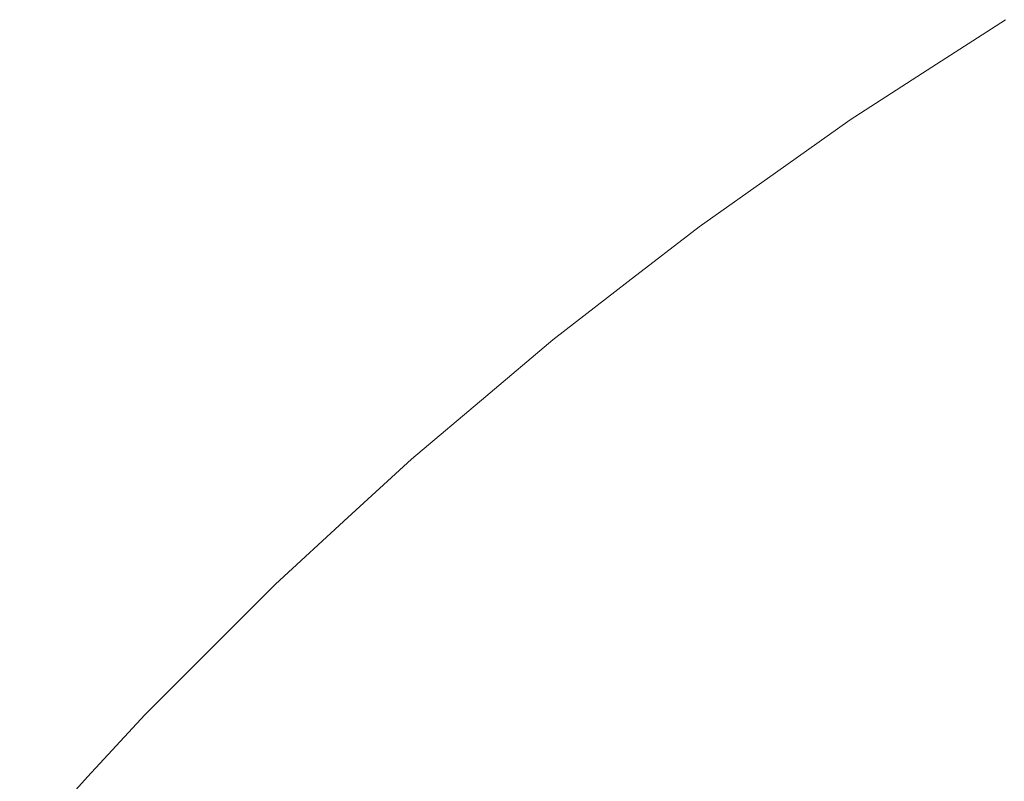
# Model space of a CAD drawing. Header units: centimetres. Extents: x -25.9 to 27.4, y -25.9 to -24.1.
# Tile 34 of 200: x -25.9036 to -25.881, y -24.0923 to -24.0748. Entities that reach past the tile are written whole.
import ezdxf

# ---------------------------------------------------------------- set-up
doc = ezdxf.new("R2010")
doc.units = ezdxf.units.CM
doc.header["$LTSCALE"] = 2.54
doc.layers.add('Lucido design-1', color=7, linetype='Continuous')

# ---------------------------------------------------------------- blocks, each defined once
blk = doc.blocks.new('Gruppo-4-1')
at = {"color": 7, "linetype": 'Continuous', "lineweight": 9}
for points, invisible_edges in [([(-25.884532, -24.077188, 708.323783), (-25.880967, -24.074887, 708.323783), (-25.880992, -24.074847, 708.320708), (-25.882791, -24.076008, 708.320708)], 11), ([(-25.884413, -24.077365, 708.327929), (-25.880855, -24.075069, 708.327929), (-25.880967, -24.074887, 708.323783), (-25.884532, -24.077188, 708.323783)], 15), ([(-25.882791, -24.076008, 707.720708), (-25.880992, -24.074847, 707.720708), (-25.880942, -24.074928, 707.716349), (-25.884506, -24.077228, 707.716349)], 14), ([(-25.884506, -24.077228, 707.716349), (-25.880942, -24.074928, 707.716349), (-25.880803, -24.075155, 707.712216), (-25.884357, -24.077448, 707.712216)], 15), ([(-25.880992, -24.074847, 707.720708), (-25.882791, -24.076008, 707.720708), (-25.882791, -24.076008, 708.320708), (-25.880992, -24.074847, 708.320708)], 10), ([(-25.884197, -24.077685, 708.332065), (-25.880653, -24.075398, 708.332065), (-25.880855, -24.075069, 708.327929), (-25.884413, -24.077365, 708.327929)], 15), ([(-25.884357, -24.077448, 707.712216), (-25.880803, -24.075155, 707.712216), (-25.880574, -24.075526, 707.708102), (-25.884112, -24.07781, 707.708102)], 15), ([(-25.883884, -24.078147, 708.336186), (-25.88036, -24.075873, 708.336186), (-25.880653, -24.075398, 708.332065), (-25.884197, -24.077685, 708.332065)], 15), ([(-25.884112, -24.07781, 707.708102), (-25.880574, -24.075526, 707.708102), (-25.880256, -24.076042, 707.704012), (-25.883773, -24.078312, 707.704012)], 15), ([(-25.883476, -24.078752, 708.340283), (-25.879978, -24.076494, 708.340283), (-25.88036, -24.075873, 708.336186), (-25.883884, -24.078147, 708.336186)], 15), ([(-25.882791, -24.076008, 708.320708), (-25.884559, -24.077149, 708.320708), (-25.884532, -24.077188, 708.323783)], 10), ([(-25.884559, -24.077149, 708.320708), (-25.882791, -24.076008, 708.320708), (-25.882791, -24.076008, 707.720708), (-25.884559, -24.077149, 707.720708)], 10), ([(-25.884506, -24.077228, 707.716349), (-25.884559, -24.077149, 707.720708), (-25.882791, -24.076008, 707.720708)], 9), ([(-25.883773, -24.078312, 707.704012), (-25.880256, -24.076042, 707.704012), (-25.879851, -24.076701, 707.699955), (-25.88334, -24.078953, 707.699955)], 15), ([(-25.882971, -24.079498, 708.34435), (-25.879506, -24.077261, 708.34435), (-25.879978, -24.076494, 708.340283), (-25.883476, -24.078752, 708.340283)], 15), ([(-25.88334, -24.078953, 707.699955), (-25.879851, -24.076701, 707.699955), (-25.879358, -24.077501, 707.695937), (-25.882814, -24.079731, 707.695937)], 15), ([(-25.886271, -24.07836, 708.320708), (-25.888025, -24.0796, 708.320708), (-25.887997, -24.079638, 708.323783), (-25.884532, -24.077188, 708.323783)], 14), ([(-25.884506, -24.077228, 707.716349), (-25.887968, -24.079677, 707.716349), (-25.888025, -24.0796, 707.720708), (-25.886271, -24.07836, 707.720708)], 11), ([(-25.88787, -24.07981, 708.327929), (-25.884413, -24.077365, 708.327929), (-25.884532, -24.077188, 708.323783), (-25.887997, -24.079638, 708.323783)], 15), ([(-25.887968, -24.079677, 707.716349), (-25.884506, -24.077228, 707.716349), (-25.884357, -24.077448, 707.712216), (-25.88781, -24.079891, 707.712216)], 15), ([(-25.884532, -24.077188, 708.323783), (-25.884559, -24.077149, 708.320708), (-25.886271, -24.07836, 708.320708)], 9), ([(-25.884559, -24.077149, 707.720708), (-25.886271, -24.07836, 707.720708), (-25.886271, -24.07836, 708.320708), (-25.884559, -24.077149, 708.320708)], 10), ([(-25.886271, -24.07836, 707.720708), (-25.884559, -24.077149, 707.720708), (-25.884506, -24.077228, 707.716349)], 10), ([(-25.882372, -24.080384, 708.34838), (-25.878945, -24.078172, 708.34838), (-25.879506, -24.077261, 708.34435), (-25.882971, -24.079498, 708.34435)], 15), ([(-25.88764, -24.08012, 708.332065), (-25.884197, -24.077685, 708.332065), (-25.884413, -24.077365, 708.327929), (-25.88787, -24.07981, 708.327929)], 15), ([(-25.88781, -24.079891, 707.712216), (-25.884357, -24.077448, 707.712216), (-25.884112, -24.07781, 707.708102), (-25.88755, -24.080242, 707.708102)], 15), ([(-25.882814, -24.079731, 707.695937), (-25.879358, -24.077501, 707.695937), (-25.878779, -24.078441, 707.691964), (-25.882196, -24.080646, 707.691964)], 15), ([(-25.887308, -24.080569, 708.336186), (-25.883884, -24.078147, 708.336186), (-25.884197, -24.077685, 708.332065), (-25.88764, -24.08012, 708.332065)], 15), ([(-25.88755, -24.080242, 707.708102), (-25.884112, -24.07781, 707.708102), (-25.883773, -24.078312, 707.704012), (-25.88719, -24.080729, 707.704012)], 15), ([(-25.886874, -24.081156, 708.340283), (-25.883476, -24.078752, 708.340283), (-25.883884, -24.078147, 708.336186), (-25.887308, -24.080569, 708.336186)], 15), ([(-25.881679, -24.08141, 708.352365), (-25.878296, -24.079226, 708.352365), (-25.878945, -24.078172, 708.34838), (-25.882372, -24.080384, 708.34838)], 15), ([(-25.888025, -24.0796, 708.320708), (-25.886271, -24.07836, 708.320708), (-25.886271, -24.07836, 707.720708), (-25.888025, -24.0796, 707.720708)], 10), ([(-25.88719, -24.080729, 707.704012), (-25.883773, -24.078312, 707.704012), (-25.88334, -24.078953, 707.699955), (-25.88673, -24.081351, 707.699955)], 15), ([(-25.882196, -24.080646, 707.691964), (-25.878779, -24.078441, 707.691964), (-25.878116, -24.079518, 707.688043), (-25.881487, -24.081694, 707.688043)], 15), ([(-25.886339, -24.08188, 708.34435), (-25.882971, -24.079498, 708.34435), (-25.883476, -24.078752, 708.340283), (-25.886874, -24.081156, 708.340283)], 15), ([(-25.88673, -24.081351, 707.699955), (-25.88334, -24.078953, 707.699955), (-25.882814, -24.079731, 707.695937), (-25.886171, -24.082106, 707.695937)], 15), ([(-25.880892, -24.082574, 708.356299), (-25.877559, -24.080423, 708.356299), (-25.878296, -24.079226, 708.352365), (-25.881679, -24.08141, 708.352365)], 15), ([(-25.885703, -24.08274, 708.34838), (-25.882372, -24.080384, 708.34838), (-25.882971, -24.079498, 708.34435), (-25.886339, -24.08188, 708.34435)], 15), ([(-25.881487, -24.081694, 707.688043), (-25.878116, -24.079518, 707.688043), (-25.877369, -24.080731, 707.684181), (-25.88069, -24.082874, 707.684181)], 15), ([(-25.889652, -24.080858, 708.320708), (-25.891383, -24.082196, 708.320708), (-25.891354, -24.082233, 708.323783), (-25.887997, -24.079638, 708.323783)], 14), ([(-25.887968, -24.079677, 707.716349), (-25.891324, -24.08227, 707.716349), (-25.891383, -24.082196, 707.720708), (-25.889652, -24.080858, 707.720708)], 11), ([(-25.891219, -24.0824, 708.327929), (-25.88787, -24.07981, 708.327929), (-25.887997, -24.079638, 708.323783), (-25.891354, -24.082233, 708.323783)], 15), ([(-25.891324, -24.08227, 707.716349), (-25.887968, -24.079677, 707.716349), (-25.88781, -24.079891, 707.712216), (-25.891156, -24.082477, 707.712216)], 15), ([(-25.887997, -24.079638, 708.323783), (-25.888025, -24.0796, 708.320708), (-25.889652, -24.080858, 708.320708)], 9), ([(-25.888025, -24.0796, 707.720708), (-25.889652, -24.080858, 707.720708), (-25.889652, -24.080858, 708.320708), (-25.888025, -24.0796, 708.320708)], 10), ([(-25.889652, -24.080858, 707.720708), (-25.888025, -24.0796, 707.720708), (-25.887968, -24.079677, 707.716349)], 10), ([(-25.886171, -24.082106, 707.695937), (-25.882814, -24.079731, 707.695937), (-25.882196, -24.080646, 707.691964), (-25.885515, -24.082993, 707.691964)], 15), ([(-25.890977, -24.0827, 708.332065), (-25.88764, -24.08012, 708.332065), (-25.88787, -24.07981, 708.327929), (-25.891219, -24.0824, 708.327929)], 15), ([(-25.891156, -24.082477, 707.712216), (-25.88781, -24.079891, 707.712216), (-25.88755, -24.080242, 707.708102), (-25.890882, -24.082817, 707.708102)], 15), ([(-25.890626, -24.083134, 708.336186), (-25.887308, -24.080569, 708.336186), (-25.88764, -24.08012, 708.332065), (-25.890977, -24.0827, 708.332065)], 15), ([(-25.890882, -24.082817, 707.708102), (-25.88755, -24.080242, 707.708102), (-25.88719, -24.080729, 707.704012), (-25.890502, -24.083288, 707.704012)], 15), ([(-25.884967, -24.083735, 708.352365), (-25.881679, -24.08141, 708.352365), (-25.882372, -24.080384, 708.34838), (-25.885703, -24.08274, 708.34838)], 15), ([(-25.890168, -24.083702, 708.340283), (-25.886874, -24.081156, 708.340283), (-25.887308, -24.080569, 708.336186), (-25.890626, -24.083134, 708.336186)], 15), ([(-25.885515, -24.082993, 707.691964), (-25.882196, -24.080646, 707.691964), (-25.881487, -24.081694, 707.688043), (-25.884763, -24.084011, 707.688043)], 15), ([(-25.891383, -24.082196, 708.320708), (-25.889652, -24.080858, 708.320708), (-25.889652, -24.080858, 707.720708), (-25.891383, -24.082196, 707.720708)], 10), ([(-25.890502, -24.083288, 707.704012), (-25.88719, -24.080729, 707.704012), (-25.88673, -24.081351, 707.699955), (-25.890016, -24.08389, 707.699955)], 15), ([(-25.889602, -24.084402, 708.34435), (-25.886339, -24.08188, 708.34435), (-25.886874, -24.081156, 708.340283), (-25.890168, -24.083702, 708.340283)], 15), ([(-25.890016, -24.08389, 707.699955), (-25.88673, -24.081351, 707.699955), (-25.886171, -24.082106, 707.695937), (-25.889425, -24.084621, 707.695937)], 15), ([(-25.884131, -24.084865, 708.356299), (-25.880892, -24.082574, 708.356299), (-25.881679, -24.08141, 708.352365), (-25.884967, -24.083735, 708.352365)], 15), ([(-25.884763, -24.084011, 707.688043), (-25.881487, -24.081694, 707.688043), (-25.88069, -24.082874, 707.684181), (-25.883916, -24.085156, 707.684181)], 15), ([(-25.88893, -24.085235, 708.34838), (-25.885703, -24.08274, 708.34838), (-25.886339, -24.08188, 708.34435), (-25.889602, -24.084402, 708.34435)], 15), ([(-25.892928, -24.083499, 708.320708), (-25.894629, -24.084933, 708.320708), (-25.894598, -24.084968, 708.323783), (-25.891354, -24.082233, 708.323783)], 14), ([(-25.891324, -24.08227, 707.716349), (-25.894566, -24.085004, 707.716349), (-25.894629, -24.084933, 707.720708), (-25.892928, -24.083499, 707.720708)], 11), ([(-25.894456, -24.085129, 708.327929), (-25.891219, -24.0824, 708.327929), (-25.891354, -24.082233, 708.323783), (-25.894598, -24.084968, 708.323783)], 15), ([(-25.894566, -24.085004, 707.716349), (-25.891324, -24.08227, 707.716349), (-25.891156, -24.082477, 707.712216), (-25.89439, -24.085204, 707.712216)], 15), ([(-25.891354, -24.082233, 708.323783), (-25.891383, -24.082196, 708.320708), (-25.892928, -24.083499, 708.320708)], 9), ([(-25.891383, -24.082196, 707.720708), (-25.892928, -24.083499, 707.720708), (-25.892928, -24.083499, 708.320708), (-25.891383, -24.082196, 708.320708)], 10), ([(-25.892928, -24.083499, 707.720708), (-25.891383, -24.082196, 707.720708), (-25.891324, -24.08227, 707.716349)], 10), ([(-25.889425, -24.084621, 707.695937), (-25.886171, -24.082106, 707.695937), (-25.885515, -24.082993, 707.691964), (-25.888732, -24.08548, 707.691964)], 15), ([(-25.894201, -24.085418, 708.332065), (-25.890977, -24.0827, 708.332065), (-25.891219, -24.0824, 708.327929), (-25.894456, -24.085129, 708.327929)], 15), ([(-25.89439, -24.085204, 707.712216), (-25.891156, -24.082477, 707.712216), (-25.890882, -24.082817, 707.708102), (-25.894102, -24.085532, 707.708102)], 15), ([(-25.893833, -24.085837, 708.336186), (-25.890626, -24.083134, 708.336186), (-25.890977, -24.0827, 708.332065), (-25.894201, -24.085418, 708.332065)], 15), ([(-25.883198, -24.086126, 708.360173), (-25.880014, -24.083874, 708.360173), (-25.880892, -24.082574, 708.356299), (-25.884131, -24.084865, 708.356299)], 15), ([(-25.894102, -24.085532, 707.708102), (-25.890882, -24.082817, 707.708102), (-25.890502, -24.083288, 707.704012), (-25.893702, -24.085986, 707.704012)], 15), ([(-25.888153, -24.086198, 708.352365), (-25.884967, -24.083735, 708.352365), (-25.885703, -24.08274, 708.34838), (-25.88893, -24.085235, 708.34838)], 15), ([(-25.883916, -24.085156, 707.684181), (-25.88069, -24.082874, 707.684181), (-25.879804, -24.084183, 707.680385), (-25.882976, -24.086427, 707.680385)], 15), ([(-25.893351, -24.086385, 708.340283), (-25.890168, -24.083702, 708.340283), (-25.890626, -24.083134, 708.336186), (-25.893833, -24.085837, 708.336186)], 15), ([(-25.888732, -24.08548, 707.691964), (-25.885515, -24.082993, 707.691964), (-25.884763, -24.084011, 707.688043), (-25.887937, -24.086464, 707.688043)], 15), ([(-25.893702, -24.085986, 707.704012), (-25.890502, -24.083288, 707.704012), (-25.890016, -24.08389, 707.699955), (-25.89319, -24.086567, 707.699955)], 15), ([(-25.894629, -24.084933, 708.320708), (-25.892928, -24.083499, 708.320708), (-25.892928, -24.083499, 707.720708), (-25.894629, -24.084933, 707.720708)], 10), ([(-25.892756, -24.087061, 708.34435), (-25.889602, -24.084402, 708.34435), (-25.890168, -24.083702, 708.340283), (-25.893351, -24.086385, 708.340283)], 15), ([(-25.88727, -24.087291, 708.356299), (-25.884131, -24.084865, 708.356299), (-25.884967, -24.083735, 708.352365), (-25.888153, -24.086198, 708.352365)], 15), ([(-25.89319, -24.086567, 707.699955), (-25.890016, -24.08389, 707.699955), (-25.889425, -24.084621, 707.695937), (-25.89257, -24.087272, 707.695937)], 15), ([(-25.887937, -24.086464, 707.688043), (-25.884763, -24.084011, 707.688043), (-25.883916, -24.085156, 707.684181), (-25.887043, -24.087573, 707.684181)], 15), ([(-25.882169, -24.087518, 708.363983), (-25.879044, -24.085308, 708.363983), (-25.880014, -24.083874, 708.360173), (-25.883198, -24.086126, 708.360173)], 15), ([(-25.882976, -24.086427, 707.680385), (-25.879804, -24.084183, 707.680385), (-25.878834, -24.08562, 707.676659), (-25.881945, -24.087821, 707.676659)], 15), ([(-25.892049, -24.087864, 708.34838), (-25.88893, -24.085235, 708.34838), (-25.889602, -24.084402, 708.34435), (-25.892756, -24.087061, 708.34435)], 15), ([(-25.89257, -24.087272, 707.695937), (-25.889425, -24.084621, 707.695937), (-25.888732, -24.08548, 707.691964), (-25.891841, -24.088101, 707.691964)], 15), ([(-25.896093, -24.086278, 708.320708), (-25.897755, -24.087804, 708.320708), (-25.897723, -24.087839, 708.323783), (-25.894598, -24.084968, 708.323783)], 14), ([(-25.897575, -24.087993, 708.327929), (-25.894456, -24.085129, 708.327929), (-25.894598, -24.084968, 708.323783), (-25.897723, -24.087839, 708.323783)], 15), ([(-25.894598, -24.084968, 708.323783), (-25.894629, -24.084933, 708.320708), (-25.896093, -24.086278, 708.320708)], 9), ([(-25.894629, -24.084933, 707.720708), (-25.896093, -24.086278, 707.720708), (-25.896093, -24.086278, 708.320708), (-25.894629, -24.084933, 708.320708)], 10), ([(-25.896093, -24.086278, 707.720708), (-25.894629, -24.084933, 707.720708), (-25.894566, -24.085004, 707.716349)], 10), ([(-25.886284, -24.088512, 708.360173), (-25.883198, -24.086126, 708.360173), (-25.884131, -24.084865, 708.356299), (-25.88727, -24.087291, 708.356299)], 15), ([(-25.894566, -24.085004, 707.716349), (-25.89769, -24.087873, 707.716349), (-25.897755, -24.087804, 707.720708), (-25.896093, -24.086278, 707.720708)], 11), ([(-25.89769, -24.087873, 707.716349), (-25.894566, -24.085004, 707.716349), (-25.89439, -24.085204, 707.712216), (-25.897505, -24.088065, 707.712216)], 15), ([(-25.897308, -24.088271, 708.332065), (-25.894201, -24.085418, 708.332065), (-25.894456, -24.085129, 708.327929), (-25.897575, -24.087993, 708.327929)], 15), ([(-25.897505, -24.088065, 707.712216), (-25.89439, -24.085204, 707.712216), (-25.894102, -24.085532, 707.708102), (-25.897203, -24.08838, 707.708102)], 15), ([(-25.887043, -24.087573, 707.684181), (-25.883916, -24.085156, 707.684181), (-25.882976, -24.086427, 707.680385), (-25.88605, -24.088802, 707.680385)], 15), ([(-25.896921, -24.088674, 708.336186), (-25.893833, -24.085837, 708.336186), (-25.894201, -24.085418, 708.332065), (-25.897308, -24.088271, 708.332065)], 15), ([(-25.891231, -24.088793, 708.352365), (-25.888153, -24.086198, 708.352365), (-25.88893, -24.085235, 708.34838), (-25.892049, -24.087864, 708.34838)], 15), ([(-25.881044, -24.089039, 708.36772), (-25.877985, -24.086875, 708.36772), (-25.879044, -24.085308, 708.363983), (-25.882169, -24.087518, 708.363983)], 15), ([(-25.897203, -24.08838, 707.708102), (-25.894102, -24.085532, 707.708102), (-25.893702, -24.085986, 707.704012), (-25.896784, -24.088818, 707.704012)], 15), ([(-25.891841, -24.088101, 707.691964), (-25.888732, -24.08548, 707.691964), (-25.887937, -24.086464, 707.688043), (-25.891005, -24.089051, 707.688043)], 15), ([(-25.881945, -24.087821, 707.676659), (-25.878834, -24.08562, 707.676659), (-25.877779, -24.087181, 707.673012), (-25.880825, -24.089335, 707.673012)], 15), ([(-25.896417, -24.089201, 708.340283), (-25.893351, -24.086385, 708.340283), (-25.893833, -24.085837, 708.336186), (-25.896921, -24.088674, 708.336186)], 15), ([(-25.896784, -24.088818, 707.704012), (-25.893702, -24.085986, 707.704012), (-25.89319, -24.086567, 707.699955), (-25.896249, -24.089376, 707.699955)], 15), ([(-25.897755, -24.087804, 708.320708), (-25.896093, -24.086278, 708.320708), (-25.896093, -24.086278, 707.720708), (-25.897755, -24.087804, 707.720708)], 10), ([(-25.890303, -24.089848, 708.356299), (-25.88727, -24.087291, 708.356299), (-25.888153, -24.086198, 708.352365), (-25.891231, -24.088793, 708.352365)], 15), ([(-25.885197, -24.089859, 708.363983), (-25.882169, -24.087518, 708.363983), (-25.883198, -24.086126, 708.360173), (-25.886284, -24.088512, 708.360173)], 15), ([(-25.895794, -24.089851, 708.34435), (-25.892756, -24.087061, 708.34435), (-25.893351, -24.086385, 708.340283), (-25.896417, -24.089201, 708.340283)], 15), ([(-25.896249, -24.089376, 707.699955), (-25.89319, -24.086567, 707.699955), (-25.89257, -24.087272, 707.695937), (-25.895599, -24.090055, 707.695937)], 15), ([(-25.891005, -24.089051, 707.688043), (-25.887937, -24.086464, 707.688043), (-25.887043, -24.087573, 707.684181), (-25.890064, -24.09012, 707.684181)], 15), ([(-25.88605, -24.088802, 707.680385), (-25.882976, -24.086427, 707.680385), (-25.881945, -24.087821, 707.676659), (-25.88496, -24.090151, 707.676659)], 15), ([(-25.879826, -24.090685, 708.371378), (-25.876838, -24.088572, 708.371378), (-25.877985, -24.086875, 708.36772), (-25.881044, -24.089039, 708.36772)], 15), ([(-25.895053, -24.090624, 708.34838), (-25.892049, -24.087864, 708.34838), (-25.892756, -24.087061, 708.34435), (-25.895794, -24.089851, 708.34435)], 15), ([(-25.895599, -24.090055, 707.695937), (-25.89257, -24.087272, 707.695937), (-25.891841, -24.088101, 707.691964), (-25.894835, -24.090851, 707.691964)], 15), ([(-25.889266, -24.091026, 708.360173), (-25.886284, -24.088512, 708.360173), (-25.88727, -24.087291, 708.356299), (-25.890303, -24.089848, 708.356299)], 15), ([(-25.890064, -24.09012, 707.684181), (-25.887043, -24.087573, 707.684181), (-25.88605, -24.088802, 707.680385), (-25.889019, -24.091306, 707.680385)], 15), ([(-25.884008, -24.09133, 708.36772), (-25.881044, -24.089039, 708.36772), (-25.882169, -24.087518, 708.363983), (-25.885197, -24.089859, 708.363983)], 15), ([(-25.899142, -24.089191, 708.320708), (-25.900757, -24.090806, 708.320708), (-25.900723, -24.090839, 708.323783), (-25.897723, -24.087839, 708.323783)], 14), ([(-25.89769, -24.087873, 707.716349), (-25.900688, -24.090872, 707.716349), (-25.900757, -24.090806, 707.720708), (-25.899142, -24.089191, 707.720708)], 11), ([(-25.900569, -24.090987, 708.327929), (-25.897575, -24.087993, 708.327929), (-25.897723, -24.087839, 708.323783), (-25.900723, -24.090839, 708.323783)], 15), ([(-25.900688, -24.090872, 707.716349), (-25.89769, -24.087873, 707.716349), (-25.897505, -24.088065, 707.712216), (-25.900496, -24.091056, 707.712216)], 15), ([(-25.897723, -24.087839, 708.323783), (-25.897755, -24.087804, 708.320708), (-25.899142, -24.089191, 708.320708)], 9), ([(-25.897755, -24.087804, 707.720708), (-25.899142, -24.089191, 707.720708), (-25.899142, -24.089191, 708.320708), (-25.897755, -24.087804, 708.320708)], 10), ([(-25.899142, -24.089191, 707.720708), (-25.897755, -24.087804, 707.720708), (-25.89769, -24.087873, 707.716349)], 10), ([(-25.894197, -24.091517, 708.352365), (-25.891231, -24.088793, 708.352365), (-25.892049, -24.087864, 708.34838), (-25.895053, -24.090624, 708.34838)], 15), ([(-25.88496, -24.090151, 707.676659), (-25.881945, -24.087821, 707.676659), (-25.880825, -24.089335, 707.673012), (-25.883777, -24.091617, 707.673012)], 15), ([(-25.90029, -24.091254, 708.332065), (-25.897308, -24.088271, 708.332065), (-25.897575, -24.087993, 708.327929), (-25.900569, -24.090987, 708.327929)], 15), ([(-25.900496, -24.091056, 707.712216), (-25.897505, -24.088065, 707.712216), (-25.897203, -24.08838, 707.708102), (-25.900181, -24.091358, 707.708102)], 15), ([(-25.894835, -24.090851, 707.691964), (-25.891841, -24.088101, 707.691964), (-25.891005, -24.089051, 707.688043), (-25.89396, -24.091765, 707.688043)], 15), ([(-25.899887, -24.09164, 708.336186), (-25.896921, -24.088674, 708.336186), (-25.897308, -24.088271, 708.332065), (-25.90029, -24.091254, 708.332065)], 15), ([(-25.900181, -24.091358, 707.708102), (-25.897203, -24.08838, 707.708102), (-25.896784, -24.088818, 707.704012), (-25.899744, -24.091777, 707.704012)], 15), ([(-25.888122, -24.092326, 708.363983), (-25.885197, -24.089859, 708.363983), (-25.886284, -24.088512, 708.360173), (-25.889266, -24.091026, 708.360173)], 15), ([(-25.89936, -24.092145, 708.340283), (-25.896417, -24.089201, 708.340283), (-25.896921, -24.088674, 708.336186), (-25.899887, -24.09164, 708.336186)], 15), ([(-25.899744, -24.091777, 707.704012), (-25.896784, -24.088818, 707.704012), (-25.896249, -24.089376, 707.699955), (-25.899185, -24.092313, 707.699955)], 15), ([(-25.893225, -24.092532, 708.356299), (-25.890303, -24.089848, 708.356299), (-25.891231, -24.088793, 708.352365), (-25.894197, -24.091517, 708.352365)], 15), ([(-25.889019, -24.091306, 707.680385), (-25.88605, -24.088802, 707.680385), (-25.88496, -24.090151, 707.676659), (-25.887874, -24.092608, 707.676659)], 15), ([(-25.89396, -24.091765, 707.688043), (-25.891005, -24.089051, 707.688043), (-25.890064, -24.09012, 707.684181), (-25.892974, -24.092793, 707.684181)], 15), ([(-25.882722, -24.092924, 708.371378), (-25.879826, -24.090685, 708.371378), (-25.881044, -24.089039, 708.36772), (-25.884008, -24.09133, 708.36772)], 15), ([(-25.900757, -24.090806, 708.320708), (-25.899142, -24.089191, 708.320708), (-25.899142, -24.089191, 707.720708), (-25.900757, -24.090806, 707.720708)], 10), ([(-25.89871, -24.092768, 708.34435), (-25.895794, -24.089851, 708.34435), (-25.896417, -24.089201, 708.340283), (-25.89936, -24.092145, 708.340283)], 15), ([(-25.899185, -24.092313, 707.699955), (-25.896249, -24.089376, 707.699955), (-25.895599, -24.090055, 707.695937), (-25.898507, -24.092963, 707.695937)], 15), ([(-25.883777, -24.091617, 707.673012), (-25.880825, -24.089335, 707.673012), (-25.879618, -24.090967, 707.669447), (-25.882502, -24.093196, 707.669447)], 15), ([(-25.897938, -24.093508, 708.34838), (-25.895053, -24.090624, 708.34838), (-25.895794, -24.089851, 708.34435), (-25.89871, -24.092768, 708.34435)], 15), ([(-25.892139, -24.093664, 708.360173), (-25.889266, -24.091026, 708.360173), (-25.890303, -24.089848, 708.356299), (-25.893225, -24.092532, 708.356299)], 15), ([(-25.886873, -24.093745, 708.36772), (-25.884008, -24.09133, 708.36772), (-25.885197, -24.089859, 708.363983), (-25.888122, -24.092326, 708.363983)], 15), ([(-25.898507, -24.092963, 707.695937), (-25.895599, -24.090055, 707.695937), (-25.894835, -24.090851, 707.691964), (-25.89771, -24.093726, 707.691964)], 15), ([(-25.892974, -24.092793, 707.684181), (-25.890064, -24.09012, 707.684181), (-25.889019, -24.091306, 707.680385), (-25.89188, -24.093934, 707.680385)], 15), ([(-25.887874, -24.092608, 707.676659), (-25.88496, -24.090151, 707.676659), (-25.883777, -24.091617, 707.673012), (-25.88663, -24.094022, 707.673012)], 15), ([(-25.897044, -24.094365, 708.352365), (-25.894197, -24.091517, 708.352365), (-25.895053, -24.090624, 708.34838), (-25.897938, -24.093508, 708.34838)], 15), ([(-25.902068, -24.092233, 708.320708), (-25.903629, -24.093933, 708.320708), (-25.903593, -24.093964, 708.323783), (-25.900723, -24.090839, 708.323783)], 14), ([(-25.903433, -24.094105, 708.327929), (-25.900569, -24.090987, 708.327929), (-25.900723, -24.090839, 708.323783), (-25.903593, -24.093964, 708.323783)], 15), ([(-25.900723, -24.090839, 708.323783), (-25.900757, -24.090806, 708.320708), (-25.902068, -24.092233, 708.320708)], 9), ([(-25.900757, -24.090806, 707.720708), (-25.902068, -24.092233, 707.720708), (-25.902068, -24.092233, 708.320708), (-25.900757, -24.090806, 708.320708)], 10), ([(-25.902068, -24.092233, 707.720708), (-25.900757, -24.090806, 707.720708), (-25.900688, -24.090872, 707.716349)], 10), ([(-25.89771, -24.093726, 707.691964), (-25.894835, -24.090851, 707.691964), (-25.89396, -24.091765, 707.688043), (-25.896797, -24.094602, 707.688043)], 15), ([(-25.881339, -24.094637, 708.37495), (-25.878517, -24.092456, 708.37495), (-25.879826, -24.090685, 708.371378), (-25.882722, -24.092924, 708.371378)], 15), ([(-25.900688, -24.090872, 707.716349), (-25.903557, -24.093995, 707.716349), (-25.903629, -24.093933, 707.720708), (-25.902068, -24.092233, 707.720708)], 11), ([(-25.903557, -24.093995, 707.716349), (-25.900688, -24.090872, 707.716349), (-25.900496, -24.091056, 707.712216), (-25.903357, -24.094171, 707.712216)], 15), ([(-25.903143, -24.09436, 708.332065), (-25.90029, -24.091254, 708.332065), (-25.900569, -24.090987, 708.327929), (-25.903433, -24.094105, 708.327929)], 15), ([(-25.903357, -24.094171, 707.712216), (-25.900496, -24.091056, 707.712216), (-25.900181, -24.091358, 707.708102), (-25.90303, -24.09446, 707.708102)], 15), ([(-25.890941, -24.094914, 708.363983), (-25.888122, -24.092326, 708.363983), (-25.889266, -24.091026, 708.360173), (-25.892139, -24.093664, 708.360173)], 15), ([(-25.882502, -24.093196, 707.669447), (-25.879618, -24.090967, 707.669447), (-25.878326, -24.092714, 707.665973), (-25.881137, -24.094886, 707.665973)], 15), ([(-25.902724, -24.094729, 708.336186), (-25.899887, -24.09164, 708.336186), (-25.90029, -24.091254, 708.332065), (-25.903143, -24.09436, 708.332065)], 15), ([(-25.89188, -24.093934, 707.680385), (-25.889019, -24.091306, 707.680385), (-25.887874, -24.092608, 707.676659), (-25.890681, -24.095186, 707.676659)], 15), ([(-25.90303, -24.09446, 707.708102), (-25.900181, -24.091358, 707.708102), (-25.899744, -24.091777, 707.704012), (-25.902575, -24.09486, 707.704012)], 15), ([(-25.89603, -24.095337, 708.356299), (-25.893225, -24.092532, 708.356299), (-25.894197, -24.091517, 708.352365), (-25.897044, -24.094365, 708.352365)], 15), ([(-25.88552, -24.095283, 708.371378), (-25.882722, -24.092924, 708.371378), (-25.884008, -24.09133, 708.36772), (-25.886873, -24.093745, 708.36772)], 15), ([(-25.902176, -24.095211, 708.340283), (-25.89936, -24.092145, 708.340283), (-25.899887, -24.09164, 708.336186), (-25.902724, -24.094729, 708.336186)], 15), ([(-25.896797, -24.094602, 707.688043), (-25.89396, -24.091765, 707.688043), (-25.892974, -24.092793, 707.684181), (-25.895768, -24.095587, 707.684181)], 15), ([(-25.88663, -24.094022, 707.673012), (-25.883777, -24.091617, 707.673012), (-25.882502, -24.093196, 707.669447), (-25.885288, -24.095546, 707.669447)], 15), ([(-25.902575, -24.09486, 707.704012), (-25.899744, -24.091777, 707.704012), (-25.899185, -24.092313, 707.699955), (-25.901994, -24.095371, 707.699955)], 15), ([(-25.901501, -24.095805, 708.34435), (-25.89871, -24.092768, 708.34435), (-25.89936, -24.092145, 708.340283), (-25.902176, -24.095211, 708.340283)], 15), ([(-25.903629, -24.093933, 708.320708), (-25.902068, -24.092233, 708.320708), (-25.902068, -24.092233, 707.720708), (-25.903629, -24.093933, 707.720708)], 10), ([(-25.901994, -24.095371, 707.699955), (-25.899185, -24.092313, 707.699955), (-25.898507, -24.092963, 707.695937), (-25.901289, -24.095992, 707.695937)], 15), ([(-25.889632, -24.09628, 708.36772), (-25.886873, -24.093745, 708.36772), (-25.888122, -24.092326, 708.363983), (-25.890941, -24.094914, 708.363983)], 15)]:
    blk.add_3dface(points, dxfattribs=dict(at, invisible_edges=invisible_edges))

msp = doc.modelspace()

# ---------------------------------------------------------------- block references
at = {"layer": 'Lucido design-1', "color": 7}
msp.add_blockref('Gruppo-4-1', (0, 0), dxfattribs=at)

doc.saveas('drawing.dxf')
